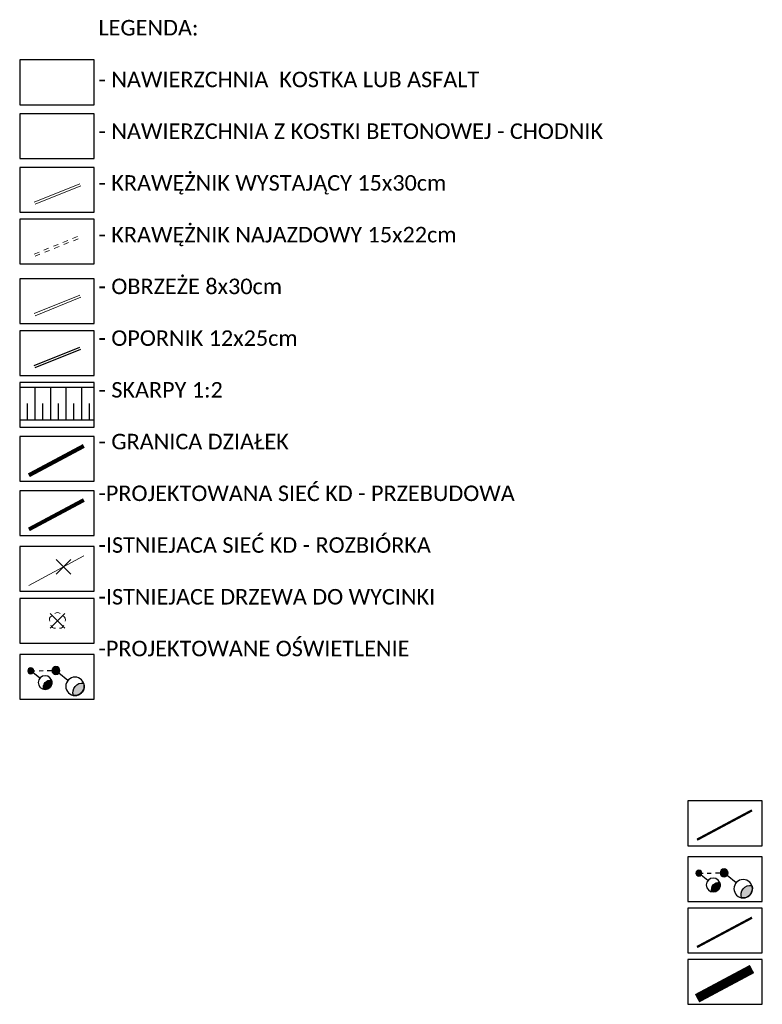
# Model space of a CAD drawing. Header units: metres. Extents: x 6541766 to 6542290, y 5894743 to 5895338.
# Tile 1 of 78: x 6541938 to 6542010, y 5894743 to 5894838. Entities that reach past the tile are written whole.
import ezdxf

# ---------------------------------------------------------------- set-up
doc = ezdxf.new("R2010")
doc.units = ezdxf.units.M
doc.linetypes.add('0.4_0.4', pattern=[0.8, 0.4, -0.4])
doc.linetypes.add('0.5_0.5', pattern=[1, 0.5, -0.5])
for name, color, linetype in [('219-działka ewidencyjna', 7, 'Continuous'), ('_dr skarpy', 91, 'Continuous'), ('_dr_krawężnik najazdowy 15x22', 214, '0.5_0.5'), ('_dr_krawężnik wystający 15x30', 214, 'Continuous'), ('_dr_opornik betonowy 12x25', 153, 'Continuous'), ('_dr_woda', 5, 'Continuous'), ('_rozbiórki', 1, 'Continuous'), ('drzewo liściaste', 7, 'Continuous'), ('przewód kanalizacyjny', 7, 'Continuous')]:
    doc.layers.add(name, color=color, linetype=linetype)
for name, color, linetype, lineweight in [('_dr opis', 7, 'Continuous', 25), ('_dr_kanał technologiczny', 32, 'Continuous', 30), ('_dr_obrzeże 8x30', 210, 'Continuous', 30), ('_dr_ścieki kd', 36, 'Continuous', 30), ('IE - SŁUP', 1, 'Continuous', 30), ('IE - SŁUP 150W', 1, 'Continuous', 30)]:
    doc.layers.add(name, color=color, linetype=linetype, lineweight=lineweight)

# ---------------------------------------------------------------- blocks, each defined once
blk = doc.blocks.new('slup pojedynczy')
at = {"layer": 'IE - SŁUP 150W', "ltscale": 0.75}
h = blk.add_hatch(color=256, dxfattribs=at)
edge = h.paths.add_edge_path()
edge.add_arc((4596208.008, 5925834.047), 0.338, 0, 360)
h = blk.add_hatch(color=256, dxfattribs=at)
edge = h.paths.add_edge_path()
edge.add_arc((4596208.008, 5925831.126), 0.792, 30, 150)
edge.add_arc((4596208.008, 5925831.918), 0.792, 210, 330)
for p, q in [((4596207.671, 5925834.047), (4596208.346, 5925834.047)), ((4596208.008, 5925833.71), (4596208.008, 5925834.385)), ((4596208.008, 5925832.71), (4596208.008, 5925833.71))]:
    blk.add_line(p, q, dxfattribs=at)
for centre, radius in [((4596208.008, 5925834.047), 0.338), ((4596208.008, 5925831.918), 0.792)]:
    blk.add_circle(centre, radius, dxfattribs=at)
for centre, start, end in [((4596208.008, 5925831.126), 30, 150), ((4596208.008, 5925831.918), 210, 330)]:
    blk.add_arc(centre, 0.792, start, end, dxfattribs=at)
blk = doc.blocks.new('OP021')
at = {"linetype": 'Continuous', "lineweight": 13}
h = blk.add_hatch(color=0, dxfattribs=at)
edge = h.paths.add_edge_path()
edge.add_arc((0, 0), 0.05, 0, 360)
at = {"color": 0, "linetype": 'Continuous', "lineweight": 13}
for centre, start, end in [((-0.38, 0.124), 121.308, 202.548), ((0, 0.4), 49.272, 130.728), ((0.38, 0.124), 337.452, 58.692), ((-0.235, -0.324), 193.221, 274.871), ((0.235, -0.324), 265.129, 346.779)]:
    blk.add_arc(centre, 0.4, start, end, dxfattribs=at)

msp = doc.modelspace()

# ---------------------------------------------------------------- linework, layer by layer
at = {"layer": '219-działka ewidencyjna', "color": 84, "linetype": '0.5_0.5', "lineweight": 18, "const_width": 0.4, "flags": 128}
msp.add_lwpolyline([(6541938.96, 5894793.963), (6541944.276, 5894796.8)], dxfattribs=at)
at = {"layer": '_dr opis', "flags": 128}
for points in [[(6541945.272, 5894831.95), (6541945.272, 5894834.11), (6541938.072, 5894834.11), (6541938.072, 5894829.79), (6541945.272, 5894829.79), (6541945.272, 5894831.95)], [(6541945.272, 5894826.745), (6541945.272, 5894828.905), (6541938.072, 5894828.905), (6541938.072, 5894824.585), (6541945.272, 5894824.585), (6541945.272, 5894826.745)], [(6541945.272, 5894821.571), (6541945.272, 5894823.731), (6541938.072, 5894823.731), (6541938.072, 5894819.411), (6541945.272, 5894819.411), (6541945.272, 5894821.571)], [(6541945.272, 5894816.553), (6541945.272, 5894818.713), (6541938.072, 5894818.713), (6541938.072, 5894814.393), (6541945.272, 5894814.393), (6541945.272, 5894816.553)], [(6541945.272, 5894810.8), (6541945.272, 5894812.96), (6541938.072, 5894812.96), (6541938.072, 5894808.64), (6541945.272, 5894808.64), (6541945.272, 5894810.8)], [(6541945.272, 5894805.782), (6541945.272, 5894807.942), (6541938.072, 5894807.942), (6541938.072, 5894803.622), (6541945.272, 5894803.622), (6541945.272, 5894805.782)], [(6541945.272, 5894800.764), (6541945.272, 5894802.924), (6541938.072, 5894802.924), (6541938.072, 5894798.604), (6541945.272, 5894798.604), (6541945.272, 5894800.764)], [(6541945.272, 5894795.546), (6541945.272, 5894797.706), (6541938.072, 5894797.706), (6541938.072, 5894793.386), (6541945.272, 5894793.386), (6541945.272, 5894795.546)], [(6541945.272, 5894790.314), (6541945.272, 5894792.474), (6541938.072, 5894792.474), (6541938.072, 5894788.154), (6541945.272, 5894788.154), (6541945.272, 5894790.314)], [(6541945.272, 5894784.906), (6541945.272, 5894787.066), (6541938.072, 5894787.066), (6541938.072, 5894782.746), (6541945.272, 5894782.746), (6541945.272, 5894784.906)], [(6541945.272, 5894779.877), (6541945.272, 5894782.037), (6541938.072, 5894782.037), (6541938.072, 5894777.717), (6541945.272, 5894777.717), (6541945.272, 5894779.877)], [(6541945.272, 5894774.469), (6541945.272, 5894776.629), (6541938.072, 5894776.629), (6541938.072, 5894772.309), (6541945.272, 5894772.309), (6541945.272, 5894774.469)], [(6542009.892, 5894760.314), (6542009.892, 5894762.474), (6542002.692, 5894762.474), (6542002.692, 5894758.154), (6542009.892, 5894758.154), (6542009.892, 5894760.314)], [(6542009.892, 5894754.906), (6542009.892, 5894757.066), (6542002.692, 5894757.066), (6542002.692, 5894752.746), (6542009.892, 5894752.746), (6542009.892, 5894754.906)], [(6542009.892, 5894749.941), (6542009.892, 5894752.101), (6542002.692, 5894752.101), (6542002.692, 5894747.781), (6542009.892, 5894747.781), (6542009.892, 5894749.941)], [(6542009.892, 5894744.979), (6542009.892, 5894747.139), (6542002.692, 5894747.139), (6542002.692, 5894742.819), (6542009.892, 5894742.819), (6542009.892, 5894744.979)]]:
    msp.add_lwpolyline(points, dxfattribs=at)
at = {"layer": '_dr skarpy', "color": 140, "flags": 128}
for points in [[(6541938.072, 5894802.476), (6541945.272, 5894802.476)], [(6541938.072, 5894799.325), (6541945.272, 5894799.325)]]:
    msp.add_lwpolyline(points, dxfattribs=at)
at = {"layer": '_dr skarpy', "color": 86, "flags": 128}
for points in [[(6541939.572, 5894799.325), (6541939.572, 5894802.476)], [(6541941.072, 5894799.325), (6541941.072, 5894802.476)], [(6541942.572, 5894799.325), (6541942.572, 5894802.476)], [(6541944.072, 5894799.325), (6541944.072, 5894802.476)], [(6541938.822, 5894799.325), (6541938.822, 5894800.9)], [(6541940.322, 5894799.325), (6541940.322, 5894800.9)], [(6541941.822, 5894799.325), (6541941.822, 5894800.9)], [(6541943.322, 5894799.325), (6541943.322, 5894800.9)], [(6541944.822, 5894799.325), (6541944.822, 5894800.9)]]:
    msp.add_lwpolyline(points, dxfattribs=at)
at = {"layer": '_dr_kanał technologiczny', "color": 32, "linetype": '0.4_0.4', "lineweight": 80, "const_width": 0.225}
msp.add_lwpolyline([(6542003.58, 5894748.358), (6542008.896, 5894751.196)], dxfattribs=at)
at = {"layer": '_dr_krawężnik najazdowy 15x22', "lineweight": 5, "flags": 128}
for points in [[(6541939.478, 5894815.353), (6541943.892, 5894817.13)], [(6541939.562, 5894815.145), (6541943.976, 5894816.921)]]:
    msp.add_lwpolyline(points, dxfattribs=at)
at = {"layer": '_dr_krawężnik wystający 15x30', "lineweight": 5, "flags": 128}
for points in [[(6541939.478, 5894820.371), (6541943.892, 5894822.148)], [(6541939.562, 5894820.162), (6541943.976, 5894821.939)]]:
    msp.add_lwpolyline(points, dxfattribs=at)
at = {"layer": '_dr_obrzeże 8x30', "lineweight": 5, "flags": 128}
for points in [[(6541939.478, 5894809.6), (6541943.892, 5894811.377)], [(6541939.562, 5894809.392), (6541943.976, 5894811.168)]]:
    msp.add_lwpolyline(points, dxfattribs=at)
at = {"layer": '_dr_opornik betonowy 12x25', "flags": 128}
for points in [[(6541939.478, 5894804.583), (6541943.892, 5894806.359)], [(6541939.562, 5894804.374), (6541943.976, 5894806.151)]]:
    msp.add_lwpolyline(points, dxfattribs=at)
at = {"layer": '_dr_woda', "linetype": '0.5_0.5', "const_width": 0.225, "flags": 128}
msp.add_lwpolyline([(6542003.58, 5894758.73), (6542008.896, 5894761.568)], dxfattribs=at)
at = {"layer": '_dr_ścieki kd', "linetype": '0.5_0.5', "const_width": 0.375, "flags": 128}
msp.add_lwpolyline([(6541938.96, 5894788.73), (6541944.276, 5894791.568)], dxfattribs=at)
at = {"layer": '_dr_ścieki kd', "color": 46, "linetype": '0.5_0.5', "const_width": 0.9, "flags": 128}
msp.add_lwpolyline([(6542003.58, 5894743.396), (6542008.896, 5894746.234)], dxfattribs=at)
at = {"layer": '_rozbiórki', "lineweight": 30, "flags": 128}
for points in [[(6541941.59, 5894785.811), (6541943.004, 5894784.396)], [(6541943.004, 5894785.811), (6541941.59, 5894784.396)], [(6541941.017, 5894780.596), (6541942.431, 5894779.182)], [(6541942.431, 5894780.596), (6541941.017, 5894779.182)]]:
    msp.add_lwpolyline(points, dxfattribs=at)
at = {"layer": 'IE - SŁUP', "linetype": '0.4_0.4', "flags": 128}
for points in [[(6541939.141, 5894775.063), (6541941.577, 5894775.085)], [(6542003.76, 5894755.5), (6542006.197, 5894755.522)]]:
    msp.add_lwpolyline(points, dxfattribs=at)
at = {"layer": 'przewód kanalizacyjny', "color": 34, "linetype": 'Continuous', "lineweight": 18, "flags": 128}
msp.add_lwpolyline([(6541938.96, 5894783.322), (6541944.276, 5894786.16)], dxfattribs=at)

# ---------------------------------------------------------------- block references
at = {"layer": 'drzewo liściaste', "color": 94, "linetype": 'Continuous', "lineweight": 18}
msp.add_blockref('OP021', (6541941.724, 5894779.889), dxfattribs=at)
at = {"layer": 'IE - SŁUP', "rotation": 50.36357181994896}
for p, xscale, yscale, zscale in [((12866280.26, 5691772.797), -0.84375, 0.8437500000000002, 0.84375), ((14974396.403, 5624105.397), -1.125, 1.125, 1.125), ((14974461.022, 5624085.833), -1.125, 1.125, 1.125), ((12866344.88, 5691753.233), -0.84375, 0.8437500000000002, 0.84375)]:
    msp.add_blockref('slup pojedynczy', p, dxfattribs=dict(at, xscale=xscale, yscale=yscale, zscale=zscale))

# ---------------------------------------------------------------- texts
at = {"layer": '_dr opis', "insert": (6541945.691, 5894837.979), "char_height": 1.5, "attachment_point": 1}
msp.add_mtext_dynamic_manual_height_columns('{\\fCalibri|b0|i0|c238|p34;LEGENDA:\\P\\P- NAWIERZCHNIA  KOSTKA LUB ASFALT\\P\\P- NAWIERZCHNIA Z KOSTKI BETONOWEJ - CHODNIK\\P\\P- KRAWĘŻNIK WYSTAJĄCY 15x30cm\\P\\P- KRAWĘŻNIK NAJAZDOWY 15x22cm\\P\\P- OBRZEŻE 8x30cm\\P\\P- OPORNIK 12x25cm\\P\\P- SKARPY 1:2\\P\\P- GRANICA DZIAŁEK\\P\\P-PROJEKTOWANA SIEĆ KD - PRZEBUDOWA\\P\\P-ISTNIEJACA SIEĆ KD - ROZBIÓRKA\\P\\P-ISTNIEJACE DRZEWA DO WYCINKI \\P\\P-PROJEKTOWANE OŚWIETLENIE}', width=106.33709, gutter_width=12.5, heights=[0], dxfattribs=at)

doc.saveas('drawing.dxf')
